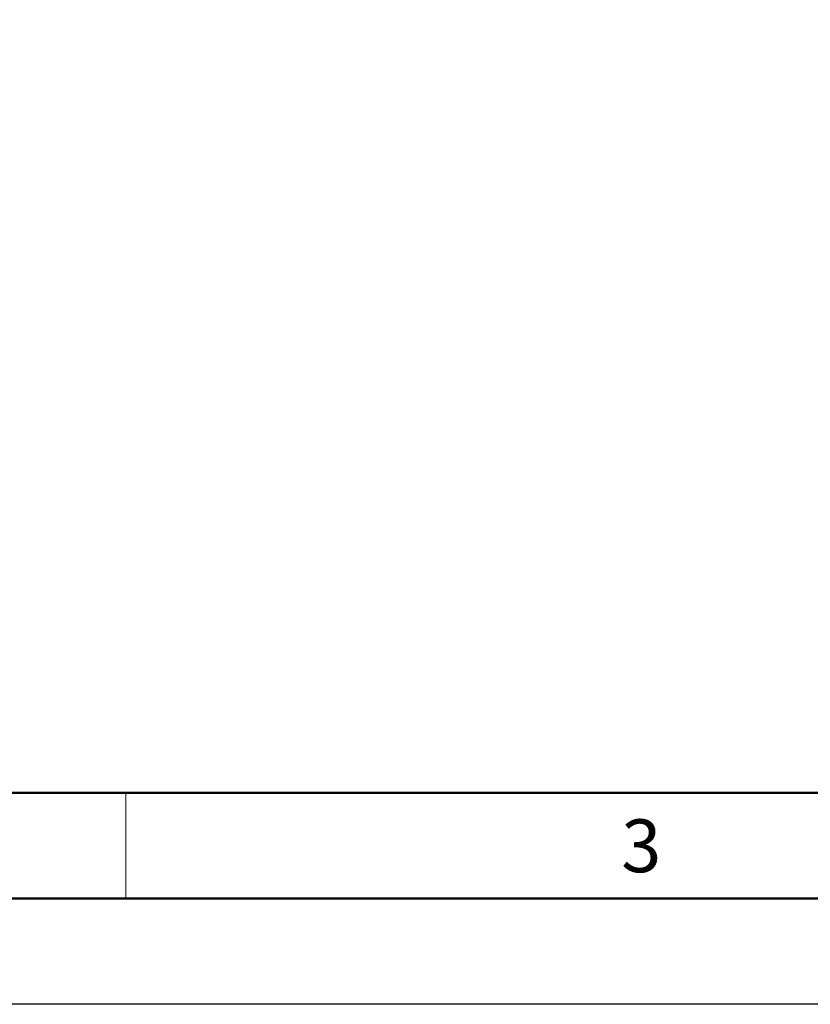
# Model space of a CAD drawing. Header units: millimetres. Extents: x 1316 to 1736, y 283 to 580.
# Tile 2 of 24: x 1429 to 1466, y 283 to 329. Entities that reach past the tile are written whole.
import ezdxf

# ---------------------------------------------------------------- set-up
doc = ezdxf.new("R2010")
doc.units = ezdxf.units.MM
doc.styles.get("Standard").update_dxf_attribs({"font": 'arial.ttf'})

msp = doc.modelspace()

# ---------------------------------------------------------------- linework, layer by layer
at = {"lineweight": 50}
for p, q in [((1726.198, 292.555), (1336.198, 292.555)), ((1731.198, 287.555), (1331.198, 287.555))]:
    msp.add_line(p, q, dxfattribs=at)
at = {"lineweight": 18}
msp.add_line((1433.698, 292.555), (1433.698, 287.555), dxfattribs=at)
msp.add_lwpolyline([(1316.198, 579.555), (1736.198, 579.555), (1736.198, 282.555), (1316.198, 282.555)], close=True)

# ---------------------------------------------------------------- texts
at = {"lineweight": 50, "insert": (1458.073, 290.055), "char_height": 2.5, "attachment_point": 5}
msp.add_mtext_dynamic_manual_height_columns('3', width=48.75, gutter_width=12.5, heights=[0], dxfattribs=at)

doc.saveas('drawing.dxf')
